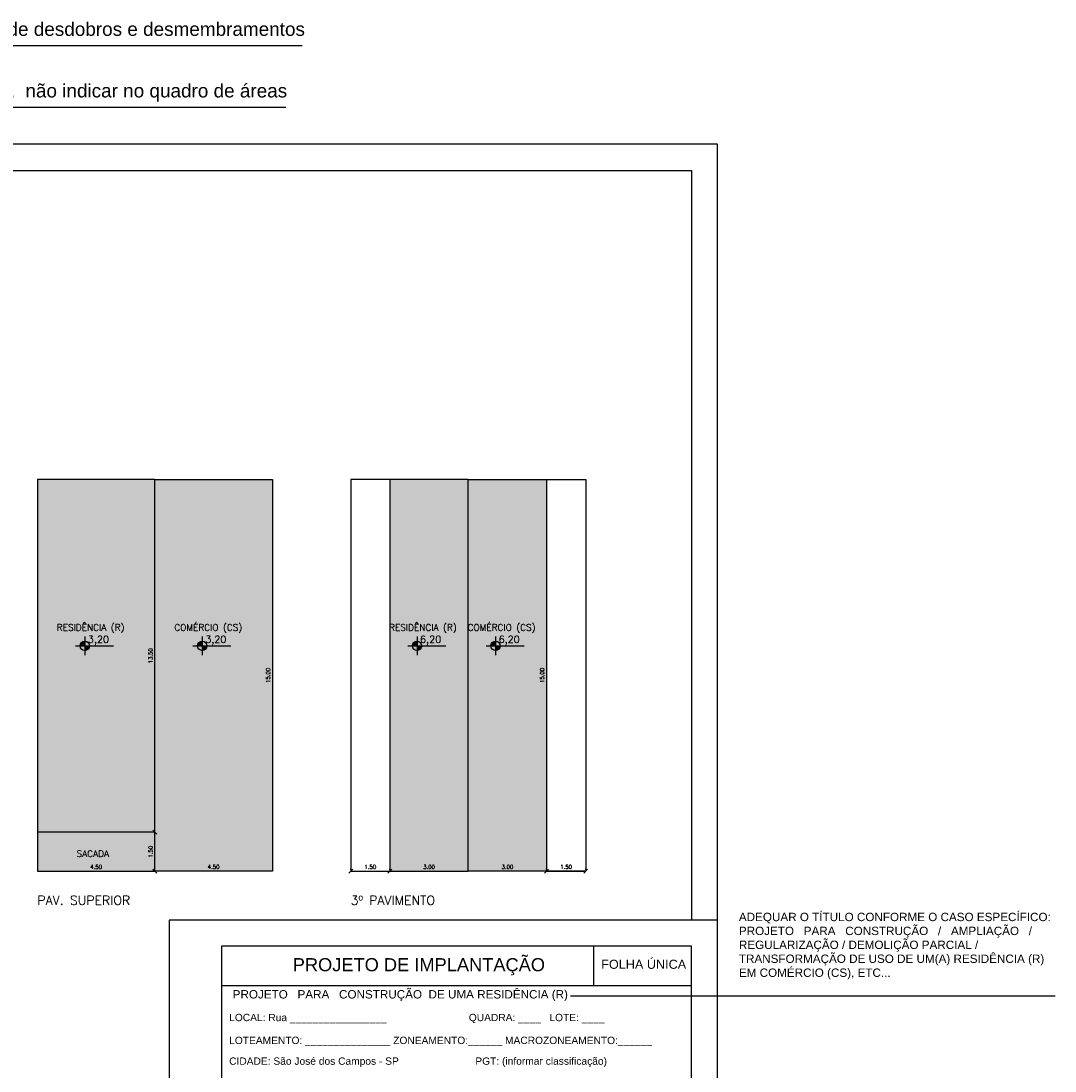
# Model space of a CAD drawing. Header units: millimetres. Extents: x -111 to 66, y -121 to 191.
# Tile 43 of 43: x -9 to 31, y 142 to 183. Entities that reach past the tile are written whole.
import ezdxf
from ezdxf.enums import TextEntityAlignment as Align

# ---------------------------------------------------------------- set-up
doc = ezdxf.new("R2010")
doc.units = ezdxf.units.MM
for name, color, linetype in [('3', 3, 'Continuous'), ('Cotas', 1, 'Continuous'), ('HATCH', 2, 'Continuous'), ('Parede cortada', 5, 'Continuous'), ('Texto', 1, 'Continuous')]:
    doc.layers.add(name, color=color, linetype=linetype)
doc.styles.add('Arial', font='arial.ttf')
doc.styles.add('ROMANS', font='romans')
doc.dimstyles.new('INTERNA', dxfattribs={"dimtxt": 0.15, "dimasz": 0.15, "dimexe": 0.1, "dimexo": 0.06, "dimgap": 0.09, "dimtad": 1, "dimzin": 0, "dimdsep": 46, "dimtxsty": 'ROMANS', "dimblk1": 'OBLIQUE', "dimblk2": 'OBLIQUE', "dimsah": 1, "dimcen": 0.09, "dimse1": 1, "dimsd1": 1, "dimclrd": 256, "dimclre": 256, "dimadec": 0, "dimazin": 0, "dimtfac": 0.666667, "dimtofl": 0, "dimtmove": 2, "dimatfit": 3, "dimldrblk": 'OBLIQUE', "dimfxl": 1, "dimtolj": 1, "dimtzin": 0, "dimarcsym": 0})

# ---------------------------------------------------------------- blocks, each defined once
blk = doc.blocks.new('ELTARGET')
for p, q in [((-0.119, 0), (0.119, 0)), ((0, 0.119), (0, -0.119))]:
    blk.add_line(p, q)
at = {"const_width": 0.0198}
for points in [[(0, 0.05, 0.414214), (-0.05, 0, 0.414214)], [(0, -0.05, 0.414214), (0.05, 0, 0.414214)]]:
    blk.add_lwpolyline(points, format="xyb", dxfattribs=at)
blk.add_circle((0, 0), 0.0595)
for points in [[(-0.04, 0.005), (0, 0.039), (-0.04, 0.008), (-0.005, 0.04)], [(-0.04, 0.008), (-0.005, 0.04), (-0.038, 0.014), (-0.01, 0.039)], [(-0.04, 0), (0, 0), (-0.04, 0.005), (0, 0.039)], [(-0.038, 0.014), (-0.01, 0.039), (-0.033, 0.022), (-0.018, 0.036)], [(-0.033, 0.022), (-0.018, 0.036), (-0.027, 0.03), (-0.02, 0.035)], [(0.04, 0), (0, 0), (0.04, -0.005), (0, -0.039)], [(0.04, -0.005), (0, -0.039), (0.04, -0.008), (0.005, -0.04)], [(0.04, -0.008), (0.005, -0.04), (0.038, -0.014), (0.01, -0.039)], [(0.038, -0.014), (0.01, -0.039), (0.033, -0.022), (0.018, -0.036)], [(0.033, -0.022), (0.018, -0.036), (0.027, -0.03), (0.02, -0.035)]]:
    blk.add_solid(points)
blk = doc.blocks.new('*D57')
at = {"layer": 'Defpoints', "color": 0}
for p in [(-3.633, 165.086), (-3.633, 165.086), (-3.633, 151.586)]:
    blk.add_point(p, dxfattribs=at)
at = {"layer": 'Cotas', "color": 0, "insert": (-3.799, 158.336), "char_height": 0.15, "attachment_point": 5, "rotation": 90, "style": 'ROMANS'}
blk.add_mtext('\\A1;13.50', dxfattribs=at)
blk = doc.blocks.new('_OBLIQUE')
at = {"color": 0, "linetype": 'ByBlock'}
blk.add_line((-0.5, -0.5), (0.5, 0.5), dxfattribs=at)
blk = doc.blocks.new('*D69')
at = {"layer": 'Defpoints', "color": 0}
for p in [(-8.133, 150.086), (-3.633, 150.086), (-3.633, 150.086)]:
    blk.add_point(p, dxfattribs=at)
at = {"layer": 'Cotas', "color": 0, "insert": (-5.883, 150.252), "char_height": 0.15, "attachment_point": 5, "style": 'ROMANS'}
blk.add_mtext('\\A1;4.50', dxfattribs=at)
blk = doc.blocks.new('*D70')
at = {"layer": 'Defpoints', "color": 0}
for p in [(-3.633, 150.086), (0.867, 150.086), (0.867, 150.086)]:
    blk.add_point(p, dxfattribs=at)
at = {"layer": 'Cotas', "color": 0, "insert": (-1.383, 150.252), "char_height": 0.15, "attachment_point": 5, "style": 'ROMANS'}
blk.add_mtext('\\A1;4.50', dxfattribs=at)
blk = doc.blocks.new('*D71')
at = {"layer": 'Defpoints', "color": 0}
for p in [(0.867, 165.086), (0.867, 165.086), (0.867, 150.086)]:
    blk.add_point(p, dxfattribs=at)
at = {"layer": 'Cotas', "color": 0, "insert": (0.701, 157.586), "char_height": 0.15, "attachment_point": 5, "rotation": 90, "style": 'ROMANS'}
blk.add_mtext('\\A1;15.00', dxfattribs=at)
blk = doc.blocks.new('*D76')
at = {"layer": 'Cotas', "lineweight": -2}
for p, q in [((-3.693, 151.586), (-3.733, 151.586)), ((-3.633, 150.086), (-3.633, 151.586)), ((-3.693, 150.086), (-3.733, 150.086))]:
    blk.add_line(p, q, dxfattribs=at)
at = {"layer": 'Defpoints', "color": 0}
for p in [(-3.633, 151.586), (-3.633, 151.586), (-3.633, 150.086)]:
    blk.add_point(p, dxfattribs=at)
at = {"layer": 'Cotas', "lineweight": -2, "xscale": 0.15, "yscale": 0.15, "zscale": 0.15}
for p, rotation in [((-3.633, 151.586), 90), ((-3.633, 150.086), 270)]:
    blk.add_blockref('_OBLIQUE', p, dxfattribs=dict(at, rotation=rotation))
at = {"layer": 'Cotas', "color": 1, "insert": (-3.799, 150.836), "char_height": 0.15, "attachment_point": 5, "rotation": 90, "style": 'ROMANS'}
blk.add_mtext('\\A1;1.50', dxfattribs=at)
blk = doc.blocks.new('*D77')
at = {"layer": 'Defpoints', "color": 0}
for p in [(5.367, 150.086), (8.367, 150.086), (8.367, 150.086)]:
    blk.add_point(p, dxfattribs=at)
at = {"layer": 'Cotas', "color": 0, "insert": (6.867, 150.252), "char_height": 0.15, "attachment_point": 5, "style": 'ROMANS'}
blk.add_mtext('\\A1;3.00', dxfattribs=at)
blk = doc.blocks.new('*D78')
at = {"layer": 'Defpoints', "color": 0}
for p in [(8.367, 150.086), (11.367, 150.086), (11.367, 150.086)]:
    blk.add_point(p, dxfattribs=at)
at = {"layer": 'Cotas', "color": 0, "insert": (9.867, 150.252), "char_height": 0.15, "attachment_point": 5, "style": 'ROMANS'}
blk.add_mtext('\\A1;3.00', dxfattribs=at)
blk = doc.blocks.new('*D79')
at = {"layer": 'Defpoints', "color": 0}
for p in [(11.367, 165.086), (11.367, 165.086), (11.367, 150.086)]:
    blk.add_point(p, dxfattribs=at)
at = {"layer": 'Cotas', "color": 0, "insert": (11.201, 157.586), "char_height": 0.15, "attachment_point": 5, "rotation": 90, "style": 'ROMANS'}
blk.add_mtext('\\A1;15.00', dxfattribs=at)
blk = doc.blocks.new('*D80')
at = {"layer": 'Cotas', "lineweight": -2}
for p, q in [((3.868, 150.146), (3.868, 150.186)), ((3.868, 150.086), (5.367, 150.086)), ((5.367, 150.146), (5.367, 150.186))]:
    blk.add_line(p, q, dxfattribs=at)
at = {"layer": 'Defpoints', "color": 0}
for p in [(3.868, 150.086), (5.367, 150.086), (5.367, 150.086)]:
    blk.add_point(p, dxfattribs=at)
at = {"layer": 'Cotas', "lineweight": -2, "xscale": 0.15, "yscale": 0.15, "zscale": 0.15, "rotation": 180}
blk.add_blockref('_OBLIQUE', (3.868, 150.086), dxfattribs=at)
at = {"layer": 'Cotas', "lineweight": -2, "xscale": 0.15, "yscale": 0.15, "zscale": 0.15}
blk.add_blockref('_OBLIQUE', (5.367, 150.086), dxfattribs=at)
at = {"layer": 'Cotas', "color": 0, "insert": (4.617, 150.252), "char_height": 0.15, "attachment_point": 5, "style": 'ROMANS'}
blk.add_mtext('\\A1;1.50', dxfattribs=at)
blk = doc.blocks.new('*D81')
at = {"layer": 'Cotas', "lineweight": -2}
for p, q in [((11.368, 150.149), (11.368, 150.189)), ((11.368, 150.089), (12.867, 150.089)), ((12.867, 150.149), (12.867, 150.189))]:
    blk.add_line(p, q, dxfattribs=at)
at = {"layer": 'Defpoints', "color": 0}
for p in [(11.368, 150.089), (12.867, 150.089), (12.867, 150.089)]:
    blk.add_point(p, dxfattribs=at)
at = {"layer": 'Cotas', "lineweight": -2, "xscale": 0.15, "yscale": 0.15, "zscale": 0.15, "rotation": 180}
blk.add_blockref('_OBLIQUE', (11.368, 150.089), dxfattribs=at)
at = {"layer": 'Cotas', "lineweight": -2, "xscale": 0.15, "yscale": 0.15, "zscale": 0.15}
blk.add_blockref('_OBLIQUE', (12.867, 150.089), dxfattribs=at)
at = {"layer": 'Cotas', "color": 0, "insert": (12.117, 150.255), "char_height": 0.15, "attachment_point": 5, "style": 'ROMANS'}
blk.add_mtext('\\A1;1.50', dxfattribs=at)

msp = doc.modelspace()

# ---------------------------------------------------------------- hatches: boundary and pattern name
at = {"layer": 'HATCH'}
h = msp.add_hatch(color=142, dxfattribs=at)
h.dxf.hatch_style = 1
h.paths.add_polyline_path([(-8.1329, 165.0864), (-3.6329, 165.0864), (-3.6329, 151.5864), (-8.1329, 151.5864)])
h = msp.add_hatch(color=252, dxfattribs=at)
h.dxf.hatch_style = 1
h.paths.add_polyline_path([(-3.6328, 165.0864), (0.8672, 165.0864), (0.8672, 150.0864), (-3.6328, 150.0864)])
h = msp.add_hatch(color=142, dxfattribs=at)
h.dxf.hatch_style = 1
h.paths.add_polyline_path([(5.3671, 165.0864), (8.3671, 165.0864), (8.3671, 150.0864), (5.3671, 150.0864)])
h = msp.add_hatch(color=252, dxfattribs=at)
h.dxf.hatch_style = 1
h.paths.add_polyline_path([(8.3671, 165.0864), (11.367, 165.0864), (11.367, 150.0864), (8.3671, 150.0864)])
h = msp.add_hatch(color=151, dxfattribs=at)
h.dxf.hatch_style = 1
h.paths.add_polyline_path([(-8.1329, 151.5864), (-3.6329, 151.5864), (-3.6329, 150.0864), (-8.1329, 150.0864)])

# ---------------------------------------------------------------- linework, layer by layer
at = {"color": 1}
msp.add_lwpolyline([(-66.1871, 118.5184), (17.9129, 118.5184), (17.9129, 177.9184), (-66.1871, 177.9184)], close=True, dxfattribs=at)
at = {"color": 5}
msp.add_lwpolyline([(-3.0871, 119.5184), (-64.1871, 119.5184), (-64.1871, 176.9184), (16.9129, 176.9184), (16.9129, 148.2184)], dxfattribs=at)
at = {"layer": '3'}
msp.add_line((16.9129, 147.2184), (0.0006, 147.2184), dxfattribs=at)
for points in [[(-3.0871, 118.5184), (17.9129, 118.5184), (17.9129, 148.2184), (-3.0871, 148.2184)], [(-1.0871, 119.5184), (16.9129, 119.5184), (16.9129, 147.2184), (-1.0871, 147.2184)]]:
    msp.add_lwpolyline(points, close=True, dxfattribs=at)
at = {"layer": 'Cotas'}
for p, q in [((-24.6786, 181.6949), (2.0079, 181.6949)), ((-20.128, 179.3373), (1.3882, 179.3373))]:
    msp.add_line(p, q, dxfattribs=at)
at = {"layer": 'HATCH'}
msp.add_line((12.2799, 145.3133), (30.8411, 145.3133), dxfattribs=at)
at = {"layer": 'Parede cortada'}
for points in [[(-3.6329, 165.0864), (-8.1329, 165.0864), (-8.1329, 150.0864), (-3.6329, 150.0864)], [(-3.6329, 165.0864), (0.8671, 165.0864), (0.8671, 150.0864), (-3.6329, 150.0864)], [(5.3671, 150.0864), (8.3671, 150.0864), (8.3671, 165.0864), (5.3671, 165.0864)], [(11.367, 150.0864), (8.3671, 150.0864), (8.3671, 165.0864), (11.367, 165.0864)], [(-8.1329, 150.0864), (-3.6329, 150.0864), (-3.6329, 151.5864), (-8.1329, 151.5864)]]:
    msp.add_lwpolyline(points, close=True, dxfattribs=at)
at = {"layer": 'Parede cortada', "color": 2}
for points in [[(5.3671, 165.0864), (3.8671, 165.0864), (3.8671, 150.0886), (5.3671, 150.0886)], [(11.367, 165.0864), (12.867, 165.0864), (12.867, 150.0886), (11.367, 150.0886)]]:
    msp.add_lwpolyline(points, dxfattribs=at)
at = {"layer": 'Texto'}
for p, q in [((13.1827, 145.7184), (13.1827, 147.2184)), ((-1.0871, 145.7184), (14.3198, 145.7184)), ((14.3198, 145.7184), (16.9129, 145.7184))]:
    msp.add_line(p, q, dxfattribs=at)
for points in [[(-6.3185, 158.716), (-5.2189, 158.716)], [(-1.8185, 158.716), (-0.7189, 158.716)], [(6.4065, 158.716), (7.5061, 158.716)], [(9.4148, 158.716), (10.5145, 158.716)]]:
    msp.add_lwpolyline(points, dxfattribs=at)

# ---------------------------------------------------------------- block references
at = {"layer": 'Texto', "xscale": 3, "yscale": 3, "zscale": 3}
for p in [(-6.3183, 158.716), (-1.8183, 158.716), (6.4067, 158.716), (9.415, 158.716)]:
    msp.add_blockref('ELTARGET', p, dxfattribs=at)

# ---------------------------------------------------------------- texts
at = {"layer": 'Texto', "style": 'ROMANS'}
for s, height, p in [('RESIDÊNCIA (R) ', 0.25, (-7.3899, 159.2971)), ('COMÉRCIO (CS) ', 0.25, (-2.8899, 159.2971)), ('RESIDÊNCIA (R) ', 0.25, (5.3351, 159.2971)), ('COMÉRCIO (CS) ', 0.25, (8.3434, 159.2971)), ('3,20', 0.27, (-6.2016, 158.8292)), ('3,20', 0.27, (-1.7016, 158.8292)), ('6,20', 0.27, (6.5234, 158.8292)), ('6,20', 0.27, (9.5317, 158.8292)), ('SACADA', 0.25, (-6.6329, 150.6348))]:
    msp.add_text(s, height=height, dxfattribs=at).set_placement(p)
at = {"layer": 'Texto', "color": 3, "style": 'Arial'}
msp.add_text('PROJETO DE IMPLANTAÇÃO', height=0.5, dxfattribs=at).set_placement((6.4772, 146.502), align=Align.MIDDLE)
at = {"layer": 'Texto', "style": 'Arial'}
msp.add_text('FOLHA ÚNICA', height=0.3465, dxfattribs=at).set_placement((15.0882, 146.5682), align=Align.MIDDLE)
for s, p in [('LOCAL: Rua _________________', (-0.789, 144.4883)), ('QUADRA: ____   LOTE: ____  ', (8.3902, 144.4883)), ('LOTEAMENTO: _______________ ZONEAMENTO:______ MACROZONEAMENTO:______', (-0.789, 143.6134)), ('CIDADE: São José dos Campos - SP                             ', (-0.789, 142.8189)), ('PGT: (informar classificação)', (8.6405, 142.8189))]:
    msp.add_text(s, height=0.28, dxfattribs=at).set_placement(p, align=Align.MIDDLE_LEFT)
at = {"layer": 'Texto', "color": 2, "attachment_point": 1, "style": 'Arial'}
for s, width, gutter_width, heights, insert, char_height in [('\\pxqj;Indicação de lote remanescente para os casos de desdobros e desmembramentos', 32.41221, 15, [5.0094], (-24.4527, 182.5879), 0.5184), ('\\pxqj;piscina descoberta, não hachurar,  não indicar no quadro de áreas', 32.41221, 15, [5.0094], (-19.9022, 180.2304), 0.5184), ('\\pxt67,75,78;ADEQUAR O TÍTULO CONFORME O CASO ESPECÍFICO:\\PPROJETO   PARA   CONSTRUÇÃO   /   AMPLIAÇÃO   /  \\PREGULARIZAÇÃO / DEMOLIÇÃO PARCIAL / \\PTRANSFORMAÇÃO DE USO DE UM(A) RESIDÊNCIA (R)\\PEM COMÉRCIO (CS), ETC...', 162.86347, 2423.0169, [0], (18.7341, 148.4978), 0.32)]:
    msp.add_mtext_dynamic_manual_height_columns(s, width=width, gutter_width=gutter_width, heights=heights, dxfattribs=dict(at, insert=insert, char_height=char_height))
at = {"layer": 'Texto', "color": 3, "char_height": 0.35, "attachment_point": 1, "style": 'ROMANS'}
for s, insert in [('PAV. SUPERIOR', (-8.1329, 149.1513)), ('3º PAVIMENTO', (3.8676, 149.1513))]:
    msp.add_mtext_dynamic_manual_height_columns(s, width=3.69344, gutter_width=15, heights=[0], dxfattribs=dict(at, insert=insert)).dxf.set("width", 7.01844)
at = {"layer": 'Texto', "insert": (-0.6532, 145.5364), "char_height": 0.32, "attachment_point": 1, "style": 'Arial'}
msp.add_mtext_dynamic_manual_height_columns('\\pxt67,75,78;PROJETO   PARA   CONSTRUÇÃO  DE UMA RESIDÊNCIA (R)', width=162.86347, gutter_width=2423.0169, heights=[0], dxfattribs=at)

# ---------------------------------------------------------------- dimensions: what is measured, and where the dimension line sits
at = {"layer": 'Cotas'}
for base, p1, p2, override, picture, middle in [((-3.6329, 165.0864), (-3.6329, 151.5864), (-3.6329, 165.0864), {"dimscale": 1, "dimse2": 1, "dimsd2": 1}, '*D57', (-3.7989, 158.3364)), ((0.8672, 165.0864), (0.8671, 150.0864), (0.8671, 165.0864), {"dimscale": 1, "dimse2": 1, "dimsd2": 1}, '*D71', (0.7012, 157.5864)), ((-3.6329, 151.5864), (-3.6329, 150.0864), (-3.6329, 151.5864), {"dimscale": 1, "dimlfac": 1, "dimtxsty": 'ROMANS', "dimse1": 0, "dimsd1": 0, "dimclrt": 1, "dimtolj": 1}, '*D76', (-3.7988, 150.8364))]:
    dim = msp.add_linear_dim(base=base, p1=p1, p2=p2, angle=90, dimstyle='INTERNA', override=override, dxfattribs=at)
    dim.commit()
    dim.dimension.update_dxf_attribs({"geometry": picture, "text_midpoint": middle})
dim = msp.add_linear_dim(base=(11.3672, 165.0864), p1=(11.3671, 150.0864), p2=(11.3671, 165.0864), angle=90, dimstyle='INTERNA', override={"dimscale": 1, "dimse2": 1, "dimsd2": 1}, dxfattribs=at)
dim.commit()
dim.dimension.update_dxf_attribs({"geometry": '*D79', "text_midpoint": (11.2012, 157.5864), "dimtype": 160})
for base, p1, p2, override, picture, middle in [((-3.6329, 150.0864), (-8.1329, 150.0864), (-3.6329, 150.0864), {"dimscale": 1, "dimlfac": 1, "dimtxsty": 'ROMANS', "dimse2": 1, "dimsd2": 1, "dimtolj": 1}, '*D69', (-5.8829, 150.2524)), ((0.8671, 150.0864), (-3.6329, 150.0864), (0.8671, 150.0864), {"dimscale": 1, "dimlfac": 1, "dimtxsty": 'ROMANS', "dimse2": 1, "dimsd2": 1, "dimtolj": 1}, '*D70', (-1.3829, 150.2524)), ((5.3671, 150.0864), (3.8676, 150.0864), (5.3671, 150.0864), {"dimscale": 1, "dimse1": 0, "dimsd1": 0}, '*D80', (4.6174, 150.2524)), ((8.3671, 150.0864), (5.3671, 150.0864), (8.3671, 150.0864), {"dimscale": 1, "dimlfac": 1, "dimtxsty": 'ROMANS', "dimse2": 1, "dimsd2": 1, "dimtolj": 1}, '*D77', (6.8671, 150.2524)), ((11.3671, 150.0864), (8.3671, 150.0864), (11.3671, 150.0864), {"dimscale": 1, "dimlfac": 1, "dimtxsty": 'ROMANS', "dimse2": 1, "dimsd2": 1, "dimtolj": 1}, '*D78', (9.8671, 150.2524)), ((12.867, 150.0886), (11.3675, 150.0886), (12.867, 150.0886), {"dimscale": 1, "dimse1": 0, "dimsd1": 0}, '*D81', (12.1173, 150.2546))]:
    dim = msp.add_linear_dim(base=base, p1=p1, p2=p2, dimstyle='INTERNA', override=override, dxfattribs=at)
    dim.commit()
    dim.dimension.update_dxf_attribs({"geometry": picture, "text_midpoint": middle})

doc.saveas('drawing.dxf')
